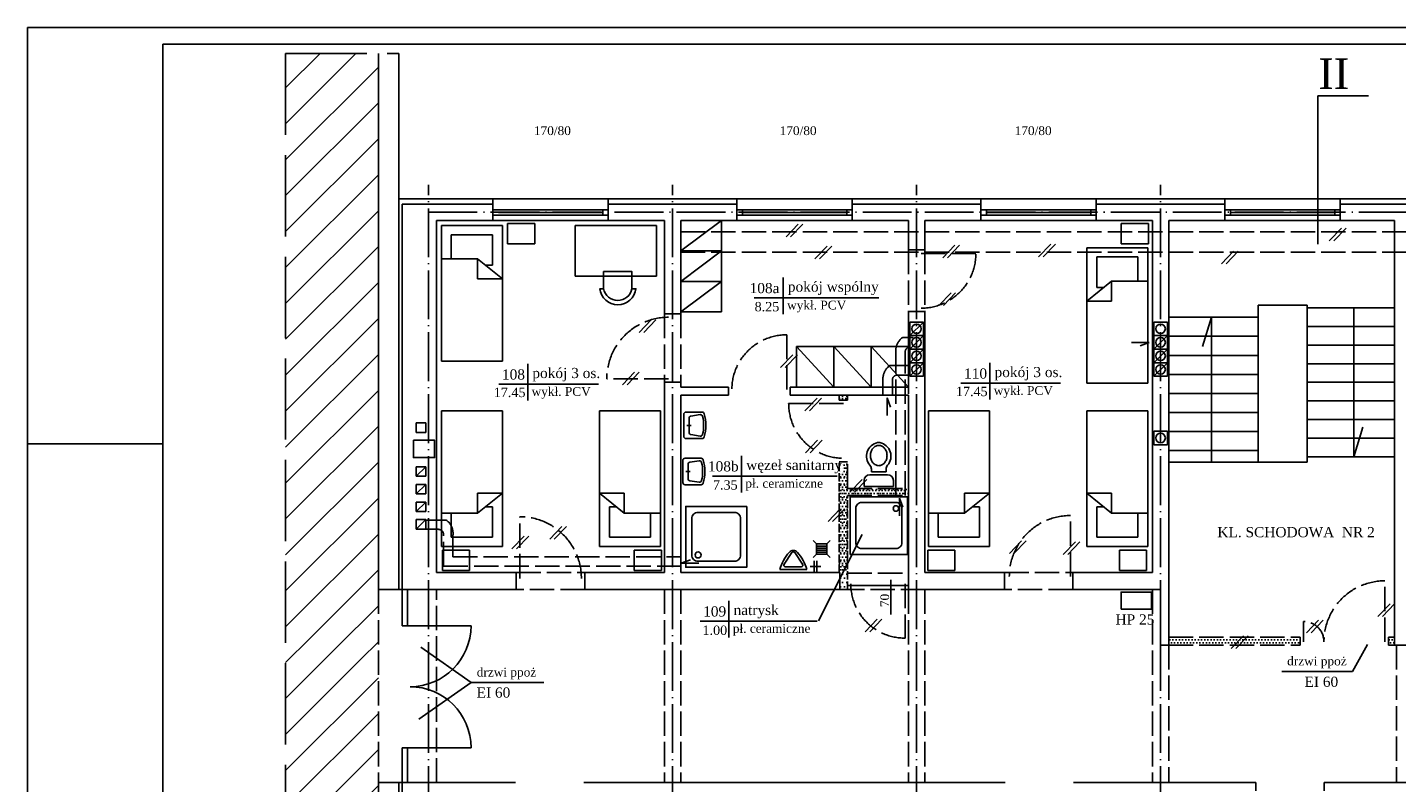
# Model space of a CAD drawing. Extents: x -4334 to 79223, y -1882 to 29514.
# Tile 26 of 60: x 37864 to 39884, y 17582 to 18697. Entities that reach past the tile are written whole.
import ezdxf

# ---------------------------------------------------------------- set-up
doc = ezdxf.new("R2010")
doc.units = 0
doc.header["$MEASUREMENT"] = 0
doc.linetypes.add('ACAD_ISO02W100', pattern=[15, 12, -3])
doc.linetypes.add('ACAD_ISO04W100', pattern=[30.5, 24, -3, 0.5, -3])
doc.layers.get('0').update_dxf_attribs({"color": 251, "linetype": 'CONTINUOUS'})
for name, color, linetype in [('CIENKIE', 251, 'CONTINUOUS'), ('NAPIS', 251, 'CONTINUOUS'), ('OSIE', 251, 'ACAD_ISO04W100'), ('PRZERYW', 251, 'ACAD_ISO02W100'), ('SCIANY', 251, 'CONTINUOUS'), ('urzadzenia', 251, 'CONTINUOUS'), ('URZĄDZENIA', 251, 'CONTINUOUS')]:
    doc.layers.add(name, color=color, linetype=linetype)
doc.styles.add('NEWROMAN', font='TIMES.TTF')
pattern_1 = [(45, (21925.82, 19896.05), (-26.516504, 26.516504), [])]
pattern_2 = [(0, (12347.367, 12552.5124), (2.34375, 4.6875), [0, -4.6875])]

# ---------------------------------------------------------------- blocks, each defined once
blk = doc.blocks.new('R051')
blk.add_lwpolyline([(0, 0), (1, 0), (1, 1), (0, 1)], close=True)
blk.add_lwpolyline([(0.2, 0.1), (0.8, 0.1, 0.414214), (0.9, 0.2), (0.9, 0.8, 0.414214), (0.8, 0.9), (0.2, 0.9, 0.414214), (0.1, 0.8), (0.1, 0.2, 0.414214)], format="xyb", close=True)
blk.add_circle((0.797, 0.797), 0.0487)
blk = doc.blocks.new('R057')
for p, q in [((-0.5, 0), (0.5, 0)), ((-0.05, -0.626), (-0.342, -0.194)), ((-0.292, -0.1), (0.292, -0.1)), ((0.05, -0.626), (0.342, -0.194))]:
    blk.add_line(p, q)
for centre, radius, start, end in [((1.204, 0.531), 1.785, 197.3116, 220.5575), ((-0.292, -0.16), 0.06, 90, 214.0215), ((-1.204, 0.531), 1.785, 319.4425, 342.6884), ((0.292, -0.16), 0.06, 325.9785, 90), ((0, -0.5), 0.2, 220.5575, 319.4425), ((0, -0.593), 0.06, 214.0215, 325.9785)]:
    blk.add_arc(centre, radius, start, end)
blk = doc.blocks.new('R053')
for p, q in [((0, 0.608), (0, 0)), ((0.917, 0.692), (0.083, 0.692)), ((0.5, 0.575), (0.5, 0.408)), ((1, 0), (1, 0.608)), ((0.095, 0.075), (0.149, 0.421)), ((0.769, 0.492), (0.231, 0.492)), ((0.905, 0.075), (0.851, 0.421))]:
    blk.add_line(p, q)
for centre, radius, start, end in [((0.083, 0.608), 0.0833, 90, 180), ((0.917, 0.608), 0.0833, 0, 90), ((0.083, 0), 0.0833, 180, 254.047), ((0.177, 0.062), 0.0833, 171.1953, 256.9798), ((0.231, 0.408), 0.0833, 90, 171.1953), ((0.769, 0.408), 0.0833, 8.8047, 90), ((0.823, 0.062), 0.0833, 283.0202, 8.8047), ((0.5, 1.458), 1.599, 254.047, 285.953), ((0.5, 1.458), 1.516, 256.9798, 283.0202), ((0.917, 0), 0.0833, 285.953, 0)]:
    blk.add_arc(centre, radius, start, end)
blk = doc.blocks.new('R056')
for p, q in [((-0.332, 0.998), (0.335, 0.998)), ((-0.332, 0.865), (-0.332, 0.998)), ((0.335, 0.998), (0.335, 0.865)), ((0.201, 0.732), (-0.199, 0.732)), ((-0.165, 0.67), (0.001, 0.67)), ((-0.165, 0.67), (-0.165, 0.607)), ((0.168, 0.67), (0.001, 0.67)), ((0.168, 0.67), (0.168, 0.607))]:
    blk.add_line(p, q)
blk.add_lwpolyline([(0.001, 0.067, 0.117514), (0.071, 0.083, 0.104443), (0.135, 0.134, 0.090071), (0.175, 0.207, 0.08201), (0.19, 0.297, 0.08201), (0.175, 0.387, 0.090071), (0.135, 0.459, 0.104443), (0.071, 0.51, 0.117514), (0.001, 0.527, 0.117514), (-0.069, 0.51, 0.104443), (-0.132, 0.459, 0.090071), (-0.172, 0.387, 0.08201), (-0.187, 0.297, 0.08201), (-0.172, 0.207, 0.090071), (-0.132, 0.134, 0.104443), (-0.069, 0.083, 0.117514)], format="xyb", close=True)
for centre, radius, start, end in [((-0.199, 0.865), 0.133, 180, 270), ((0.201, 0.865), 0.133, 270, 0), ((0.038, 0.311), 0.315, 138.639, 258.4219), ((-0.299, 0.607), 0.133, 318.639, 0), ((-0.035, 0.311), 0.315, 281.5781, 41.361), ((0.301, 0.607), 0.133, 180, 221.361), ((0.001, 0.133), 0.133, 258.4219, 281.5781)]:
    blk.add_arc(centre, radius, start, end)

msp = doc.modelspace()

# ---------------------------------------------------------------- hatches: boundary and pattern name
at = {"layer": 'PRZERYW', "ltscale": 3}
h = msp.add_hatch(dxfattribs=at)
h.set_pattern_fill('DOTS', color=256, scale=75, style=0)
h.set_pattern_definition(pattern_2)
h.paths.add_polyline_path([(39073.35, 18055.93), (39061.35, 18055.93), (39061.35, 17892.13), (39073.35, 17892.13), (39073.35, 18006.13), (39144.68, 18006.13), (39144.68, 18016.13), (39073.35, 18016.13)])
h.paths.add_polyline_path([(39144.68, 18016.13), (39144.68, 18006.13), (39158.68, 18006.13), (39158.68, 18016.13)])
h.paths.add_polyline_path([(39073.35, 18146.93), (39073.35, 18154.13), (39061.35, 18154.13), (39061.35, 18146.93)])
at = {"layer": 'urzadzenia', "ltscale": 3}
h = msp.add_hatch(dxfattribs=at)
h.set_pattern_fill('ANSI31', color=256, scale=300, style=0)
h.set_pattern_definition(pattern_1)
h.paths.add_polyline_path([(38244.57, 17809.1), (38381.35, 17753.75), (38381.35, 18658.52), (38244.57, 18658.52)])
h = msp.add_hatch(dxfattribs=at)
h.set_pattern_fill('DOTS', color=256, scale=100, style=0)
h.set_pattern_definition([(0, (12347.367, 12552.5124), (3.125, 6.25), [0, -6.25])])
h.paths.add_polyline_path([(39073.35, 18154.13), (39061.35, 18154.13), (39061.35, 18146.93), (39073.35, 18146.93)])
h.paths.add_polyline_path([(39073.35, 18055.93), (39061.35, 18055.93), (39061.35, 17892.13), (39062.35, 17892.13), (39062.35, 17867.13), (39072.61, 17867.13), (39073.35, 17867.87), (39073.35, 18006.13), (39144.68, 18006.13), (39144.68, 18016.13), (39073.35, 18016.13)])
h.paths.add_polyline_path([(39158.68, 18016.13), (39144.68, 18016.13), (39144.68, 18006.13), (39158.68, 18006.13)])
h.paths.add_polyline_path([(39163.35, 18016.13), (39158.68, 18016.13), (39158.68, 18006.13), (39163.35, 18006.13)])
h = msp.add_hatch(dxfattribs=at)
h.set_pattern_fill('ANSI31', color=256, scale=300, style=0)
h.set_pattern_definition(pattern_1)
h.paths.add_polyline_path([(38381.35, 17753.75), (38244.57, 17809.1), (38244.57, 17266.89), (38381.35, 17211.54)])
h = msp.add_hatch(dxfattribs=at)
h.set_pattern_fill('DOTS', color=256, scale=75, style=0)
h.set_pattern_definition(pattern_2)
h.paths.add_polyline_path([(39880.35, 17797.13), (39871.35, 17797.13), (39871.35, 17785.13), (39880.35, 17785.13)])
h.paths.add_polyline_path([(39547.35, 17785.13), (39741.35, 17785.13), (39741.35, 17797.13), (39547.35, 17797.13)])

# ---------------------------------------------------------------- linework, layer by layer
at = {"layer": 'CIENKIE', "ltscale": 3}
for p, q in [((45313.56, 18697.14), (37863.56, 18697.14)), ((37863.56, 18697.14), (37863.56, 16597.14)), ((45288.56, 18672.14), (38063.56, 18672.14)), ((38063.56, 18672.14), (38063.56, 16622.14)), ((38411.35, 17867.13), (38411.35, 18444.13)), ((38550.35, 18444.13), (38720.35, 18444.13)), ((38910.35, 18444.13), (39080.35, 18444.13)), ((39270.35, 18444.13), (39440.35, 18444.13)), ((39630.35, 18444.13), (39800.35, 18444.13)), ((38416.35, 18436.13), (38550.35, 18436.13)), ((38416.35, 17813.75), (38416.35, 18436.13)), ((38550.35, 18427.99), (38720.35, 18427.99)), ((38558.35, 18423.99), (38712.35, 18423.99)), ((38712.35, 18427.99), (38712.35, 18419.99)), ((38720.35, 18436.13), (38910.35, 18436.13)), ((38910.35, 18427.99), (39080.35, 18427.99)), ((38918.35, 18427.99), (38918.35, 18419.99)), ((38918.35, 18423.99), (39072.35, 18423.99)), ((39072.35, 18427.99), (39072.35, 18419.99)), ((39080.35, 18436.13), (39270.35, 18436.13)), ((39270.35, 18427.99), (39440.35, 18427.99)), ((39278.35, 18427.99), (39278.35, 18419.99)), ((39278.35, 18423.99), (39432.35, 18423.99)), ((39432.35, 18427.99), (39432.35, 18419.99)), ((39440.35, 18436.13), (39630.35, 18436.13)), ((39630.35, 18427.99), (39800.35, 18427.99)), ((39638.35, 18427.99), (39638.35, 18419.99)), ((39638.35, 18423.99), (39792.35, 18423.99)), ((39792.35, 18427.99), (39792.35, 18419.99)), ((39800.35, 18436.13), (39990.35, 18436.13)), ((38550.35, 18419.99), (38720.35, 18419.99)), ((38720.35, 18412.13), (38550.35, 18412.13)), ((38910.35, 18419.99), (39080.35, 18419.99)), ((39080.35, 18412.13), (38910.35, 18412.13)), ((39000.65, 18406.55), (38982.76, 18387.81)), ((39007.47, 18406.55), (38989.57, 18387.81)), ((39270.35, 18419.99), (39440.35, 18419.99)), ((39440.35, 18412.13), (39270.35, 18412.13)), ((39630.35, 18419.99), (39800.35, 18419.99)), ((39800.35, 18412.13), (39630.35, 18412.13)), ((39802.05, 18400.66), (39784.16, 18381.92)), ((39808.87, 18400.66), (39790.97, 18381.92)), ((39043.37, 18374.15), (39025.48, 18355.42)), ((39050.19, 18374.15), (39032.29, 18355.42)), ((39231.94, 18375.63), (39214.04, 18356.89)), ((39238.75, 18375.63), (39220.86, 18356.89)), ((39373.36, 18377.1), (39355.47, 18358.36)), ((39380.18, 18377.1), (39362.28, 18358.36)), ((39642.95, 18366.79), (39625.06, 18348.05)), ((39649.77, 18366.79), (39631.87, 18348.05)), ((38978.51, 18327.94), (38978.51, 18298.04)), ((38978.51, 18327.94), (38978.51, 18273.64)), ((39226.21, 18305.47), (39208.31, 18286.73)), ((39233.02, 18305.47), (39215.13, 18286.73)), ((38935.96, 18297.79), (39119.53, 18297.79)), ((39679.35, 18287.13), (39679.35, 18055.13)), ((39751.35, 18287.13), (39679.35, 18287.13)), ((39751.35, 18287.13), (39751.35, 18055.13)), ((39880.35, 18283.13), (39751.35, 18283.13)), ((39820.35, 18283.13), (39820.35, 18063.13)), ((38783.98, 18265.57), (38766.09, 18246.84)), ((38790.79, 18265.57), (38772.9, 18246.84)), ((39165.35, 18242.13), (39185.35, 18262.13)), ((39679.35, 18269.13), (39547.35, 18269.13)), ((39597.09, 18226.2), (39610.35, 18269.13)), ((39610.35, 18055.13), (39610.35, 18269.13)), ((39165.35, 18222.13), (39185.35, 18242.13)), ((39525.35, 18222.13), (39545.35, 18242.13)), ((39679.35, 18241.01), (39547.35, 18241.01)), ((39751.35, 18255.63), (39880.35, 18255.63)), ((39165.35, 18202.13), (39185.35, 18222.13)), ((39492.56, 18231.83), (39518.65, 18231.83)), ((39518.65, 18231.83), (39505.25, 18226.89)), ((39525.35, 18202.13), (39545.35, 18222.13)), ((39751.35, 18228.13), (39880.35, 18228.13)), ((38601.62, 18200.43), (38601.62, 18170.53)), ((38601.62, 18200.43), (38601.62, 18146.13)), ((38992.73, 18213.62), (38974.83, 18194.88)), ((38999.54, 18213.62), (38981.65, 18194.88)), ((39165.35, 18182.13), (39185.35, 18202.13)), ((39283.4, 18201.86), (39283.4, 18147.56)), ((39283.4, 18201.86), (39283.4, 18171.96)), ((39525.35, 18182.13), (39545.35, 18202.13)), ((39679.35, 18212.89), (39547.35, 18212.89)), ((39751.35, 18200.63), (39880.35, 18200.63)), ((38759.27, 18188.07), (38741.38, 18169.33)), ((38766.09, 18188.07), (38748.19, 18169.33)), ((39679.35, 18184.77), (39547.35, 18184.77)), ((38559.06, 18170.28), (38706.12, 18170.28)), ((39240.85, 18171.71), (39387.91, 18171.71)), ((39751.35, 18173.13), (39880.35, 18173.13)), ((39028.51, 18149.74), (39010.62, 18131.01)), ((39035.33, 18149.74), (39017.43, 18131.01)), ((39132.13, 18123.91), (39132.13, 18150)), ((39132.13, 18150), (39137.06, 18136.61)), ((39679.35, 18156.65), (39547.35, 18156.65)), ((39751.35, 18145.63), (39880.35, 18145.63)), ((39679.35, 18128.53), (39547.35, 18128.53)), ((38451.23, 18113.12), (38437.23, 18113.12)), ((38437.23, 18099.12), (38437.23, 18113.12)), ((38451.23, 18099.12), (38437.23, 18099.12)), ((38451.23, 18099.12), (38451.23, 18113.12)), ((39679.35, 18100.41), (39547.35, 18100.41)), ((39751.35, 18118.13), (39880.35, 18118.13)), ((39820.35, 18063.13), (39833.91, 18107.06)), ((38063.56, 18082.14), (37863.56, 18082.14)), ((39029.36, 18087.57), (39011.47, 18068.83)), ((39036.18, 18087.57), (39018.29, 18068.83)), ((39751.35, 18090.63), (39880.35, 18090.63)), ((38917.05, 18064.76), (38917.05, 18010.46)), ((38917.05, 18064.76), (38917.05, 18034.86)), ((39679.35, 18072.29), (39547.35, 18072.29)), ((39751.35, 18063.13), (39880.35, 18063.13)), ((38437.23, 18034.43), (38451.23, 18048.43)), ((38451.23, 18048.43), (38437.23, 18048.43)), ((38437.23, 18034.43), (38437.23, 18048.43)), ((38451.23, 18034.43), (38451.23, 18048.43)), ((39547.35, 18055.13), (39751.35, 18055.13)), ((38451.23, 18034.43), (38437.23, 18034.43)), ((38437.23, 18008.43), (38451.23, 18022.43)), ((38437.23, 18008.43), (38437.23, 18022.43)), ((38451.23, 18022.43), (38437.23, 18022.43)), ((38451.23, 18008.43), (38451.23, 18022.43)), ((38874.49, 18034.62), (39058.07, 18034.62)), ((39094.97, 18029.66), (39077.08, 18010.92)), ((39101.79, 18029.66), (39083.89, 18010.92)), ((38451.23, 18008.43), (38437.23, 18008.43)), ((39150.19, 18002.01), (39155.13, 17988.61)), ((39150.19, 17975.92), (39150.19, 18002.01)), ((38437.23, 17982.43), (38451.23, 17996.43)), ((38451.23, 17996.43), (38437.23, 17996.43)), ((38437.23, 17982.43), (38437.23, 17996.43)), ((38451.23, 17982.43), (38437.23, 17982.43)), ((38451.23, 17982.43), (38451.23, 17996.43)), ((39062.59, 17986.22), (39044.7, 17967.48)), ((39069.41, 17986.22), (39051.52, 17967.48)), ((38437.23, 17956.43), (38451.23, 17970.43)), ((38437.23, 17956.43), (38437.23, 17970.43)), ((38451.23, 17970.43), (38437.23, 17970.43)), ((38451.23, 17956.43), (38451.23, 17970.43)), ((38651.99, 17960.36), (38634.1, 17941.62)), ((38658.81, 17960.36), (38640.91, 17941.62)), ((38451.23, 17956.43), (38437.23, 17956.43)), ((38596.36, 17945.79), (38578.47, 17927.06)), ((38603.18, 17945.79), (38585.29, 17927.06)), ((39030.66, 17821.1), (39095.11, 17948.52)), ((39330.11, 17939.17), (39312.21, 17920.44)), ((39336.92, 17939.17), (39319.03, 17920.44)), ((39409.57, 17937.85), (39391.68, 17919.11)), ((39416.39, 17937.85), (39398.5, 17919.11)), ((38828.2, 17906.26), (38841.59, 17911.2)), ((38854.29, 17906.26), (38828.2, 17906.26)), ((39137.37, 17830.21), (39137.37, 17881.72)), ((38424.35, 17813.75), (38424.35, 17867.13)), ((39073.35, 17873.13), (39163.35, 17873.13)), ((38898.47, 17850.58), (38898.47, 17820.68)), ((38898.47, 17850.58), (38898.47, 17796.28)), ((39873.81, 17846.15), (39855.92, 17827.41)), ((39880.63, 17846.15), (39862.74, 17827.41)), ((38855.91, 17820.43), (39028.74, 17820.43)), ((39117.3, 17823.45), (39099.41, 17804.72)), ((39124.12, 17823.45), (39106.23, 17804.72)), ((39768.45, 17821.88), (39750.55, 17803.15)), ((39775.26, 17821.88), (39757.37, 17803.15)), ((38518.04, 17813.75), (38416.35, 17813.75)), ((39657.54, 17798.66), (39639.64, 17779.92)), ((39664.35, 17798.66), (39646.46, 17779.92)), ((38518.19, 17730.05), (38443.87, 17782.15)), ((39818.65, 17746.26), (39840.78, 17786.15)), ((39714.28, 17746.26), (39818.65, 17746.26)), ((38518.19, 17730.05), (38441, 17675.96)), ((38518.19, 17730.05), (38625.31, 17730.05)), ((38518.04, 17633.75), (38416.35, 17633.75)), ((38416.35, 16921.13), (38416.35, 17633.75)), ((38424.35, 17582.13), (38424.35, 17633.75)), ((38411.35, 16913.13), (38411.35, 17582.13))]:
    msp.add_line(p, q, dxfattribs=at)
at = {"layer": 'CIENKIE'}
for points in [[(38433.17, 18087.54), (38464.4, 18087.54), (38464.4, 18062), (38433.17, 18062)], [(39476.97, 17838.06), (39476.97, 17863.36), (39522.04, 17863.36), (39522.04, 17838.06)]]:
    msp.add_lwpolyline(points, close=True, dxfattribs=at)
for centre in [(39175.35, 18252.13), (39535.35, 18252.13), (39175.35, 18232.13), (39535.35, 18232.13), (39175.35, 18212.13), (39535.35, 18212.13), (39175.35, 18192.13), (39535.35, 18192.13), (39535.35, 18090.94)]:
    msp.add_circle(centre, 7, dxfattribs=at)
at = {"layer": 'CIENKIE', "ltscale": 3}
for centre, start, end in [((38428.04, 17813.75), 270, 360), ((38428.04, 17633.75), 0, 90)]:
    msp.add_arc(centre, 90, start, end, dxfattribs=at)
at = {"layer": 'OSIE', "ltscale": 3}
for p, q in [((38455.35, 16710.93), (38455.35, 18464.66)), ((38815.35, 16710.93), (38815.35, 18464.66)), ((39175.35, 16710.93), (39175.35, 18464.66)), ((39535.35, 16710.93), (39535.35, 18464.66)), ((38455.35, 18424.13), (44364.57, 18424.13))]:
    msp.add_line(p, q, dxfattribs=at)
at = {"layer": 'PRZERYW', "ltscale": 10}
for q in [(38411.35, 18658.52), (38244.57, 16680.88)]:
    msp.add_line((38244.57, 18658.52), q, dxfattribs=at)
at = {"layer": 'PRZERYW', "ltscale": 3}
for p, q in [((38827.35, 18395.22), (44203.35, 18395.22)), ((38827.35, 18365.22), (40910.33, 18365.22)), ((39163.35, 18368.54), (39163.35, 18277.54)), ((39181.94, 18363.54), (39262.94, 18363.54)), ((39187.35, 18368.54), (39187.35, 18277.54)), ((38803.35, 18274.13), (38803.35, 18173.13)), ((38827.35, 18274.13), (38827.35, 18173.13)), ((38983.84, 18162.29), (38983.84, 18243.29)), ((39170.35, 18239.36), (39154.6, 18239.36)), ((39144.68, 18006.13), (39144.68, 18217.01)), ((39158.68, 18006.13), (39158.68, 18217.01)), ((39165.35, 18197.83), (39135.68, 18197.83)), ((39162.74, 18183.83), (39146.98, 18183.83)), ((38809.35, 18178.13), (38718.35, 18178.13)), ((39125.77, 18154.13), (39125.77, 18175.48)), ((39139.77, 18154.13), (39139.77, 18175.48)), ((39067.65, 18141.93), (38986.65, 18141.93)), ((39061.35, 18146.93), (39061.35, 18154.13)), ((39061.35, 18146.93), (39073.35, 18146.93)), ((39073.35, 18146.93), (39073.35, 18154.13)), ((39061.35, 18055.93), (39073.35, 18055.93)), ((39073.35, 18016.13), (39073.35, 18055.93)), ((39073.35, 18016.13), (39163.35, 18016.13)), ((39073.35, 18006.13), (39163.35, 18006.13)), ((38451.23, 17969.82), (38481.54, 17969.82)), ((38589.85, 17883.73), (38589.85, 17974.73)), ((39402.19, 17886.48), (39402.19, 17976.48)), ((38451.23, 17956.46), (38470.24, 17956.46)), ((38477.45, 17901.46), (38477.45, 17947.47)), ((38491.45, 17915.46), (38491.45, 17947.47)), ((38477.45, 17901.46), (38827.35, 17901.46)), ((38491.45, 17915.46), (38827.35, 17915.46)), ((38584.85, 17892.13), (38685.85, 17892.13)), ((39073.35, 17891.13), (39163.35, 17891.13)), ((39304.85, 17892.13), (39405.85, 17892.13)), ((39866.35, 17790.09), (39866.35, 17880.09)), ((38381.35, 17867.13), (38381.35, 17582.13)), ((38467.35, 17582.13), (38467.35, 17867.13)), ((38685.85, 17867.13), (38584.85, 17867.13)), ((38803.35, 17867.13), (38803.35, 17582.13)), ((38827.35, 17867.13), (38827.35, 17582.13)), ((39062.35, 17867.13), (39163.35, 17867.13)), ((39158.35, 17875.47), (39158.35, 17795.47)), ((39163.35, 17867.13), (39163.35, 17582.13)), ((39187.35, 17867.13), (39187.35, 17582.13)), ((39405.85, 17867.13), (39304.85, 17867.13)), ((39523.35, 17867.13), (39523.35, 17582.13)), ((39746.35, 17790.09), (39746.35, 17820.09)), ((39547.35, 17797.13), (39741.35, 17797.13)), ((39741.35, 17785.13), (39741.35, 17797.13)), ((39871.35, 17797.13), (39880.35, 17797.13)), ((39871.35, 17785.13), (39871.35, 17797.13)), ((39547.35, 17785.13), (39547.35, 17582.13)), ((39547.35, 17785.13), (39741.35, 17785.13)), ((39871.35, 17785.13), (39880.35, 17785.13)), ((39883.35, 17785.13), (39883.35, 17582.13))]:
    msp.add_line(p, q, dxfattribs=at)
at = {"layer": 'PRZERYW'}
for p, q in [((39061.35, 17892.13), (39061.35, 18055.93)), ((39073.35, 17867.13), (39073.35, 18006.13))]:
    msp.add_line(p, q, dxfattribs=at)
at = {"layer": 'PRZERYW', "ltscale": 3}
for centre, radius, start, end in [((39181.94, 18363.54), 81, 270, 0), ((38809.35, 18178.13), 91, 90, 180), ((38983.84, 18162.29), 81, 90, 180), ((39169.69, 18219.29), 25.11, 126.94729, 185.20414), ((39165.76, 18218.19), 7.17, 88.87116, 189.46693), ((39150.78, 18177.76), 25.11, 126.94729, 185.20414), ((39146.84, 18176.66), 7.17, 88.87116, 189.46693), ((39067.65, 18141.93), 81, 180, 267.93206), ((38466.44, 17949.74), 25.11, 354.79586, 53.05271), ((38589.85, 17883.73), 91, 0, 90), ((39402.19, 17886.48), 90, 90, 180), ((38470.38, 17948.65), 7.17, 350.53307, 91.12884), ((39866.35, 17790.09), 90, 90, 180), ((39158.35, 17875.47), 80, 180, 270), ((39746.35, 17790.09), 30, 0, 90)]:
    msp.add_arc(centre, radius, start, end, dxfattribs=at)
at = {"layer": 'SCIANY', "ltscale": 3}
for p, q in [((38381.35, 17867.13), (38381.35, 18658.52)), ((38411.35, 18444.13), (38411.35, 18658.52)), ((39841.9, 18595.97), (39767.54, 18595.97)), ((39767.54, 18376.93), (39767.54, 18595.97)), ((38411.35, 18444.13), (38550.35, 18444.13)), ((38550.35, 18412.13), (38550.35, 18444.13)), ((38720.35, 18412.13), (38720.35, 18444.13)), ((38720.35, 18444.13), (38910.35, 18444.13)), ((38910.35, 18444.13), (38910.35, 18412.13)), ((39080.35, 18444.13), (39080.35, 18412.13)), ((39080.35, 18444.13), (39270.35, 18444.13)), ((39270.35, 18412.13), (39270.35, 18444.13)), ((39440.35, 18412.13), (39440.35, 18444.13)), ((39440.35, 18444.13), (39630.35, 18444.13)), ((39630.35, 18444.13), (39630.35, 18412.13)), ((39800.35, 18444.13), (39800.35, 18412.13)), ((39800.35, 18444.13), (39990.35, 18444.13)), ((38467.35, 17892.13), (38467.35, 18412.13)), ((38467.35, 18412.13), (38550.35, 18412.13)), ((38720.35, 18412.13), (38803.35, 18412.13)), ((38827.35, 18412.13), (38910.35, 18412.13)), ((39080.35, 18412.13), (39163.35, 18412.13)), ((39187.35, 18412.13), (39270.35, 18412.13)), ((39440.35, 18412.13), (39523.35, 18412.13)), ((39547.35, 18412.13), (39630.35, 18412.13)), ((39800.35, 18412.13), (39880.35, 18412.13)), ((39163.35, 18368.54), (39187.35, 18368.54)), ((38803.35, 18274.13), (38827.35, 18274.13)), ((39163.35, 18277.54), (39187.35, 18277.54)), ((38803.35, 18173.13), (38827.35, 18173.13)), ((38827.35, 18166.13), (38897.84, 18166.13)), ((38988.84, 18166.13), (39163.35, 18166.13)), ((38827.35, 18154.13), (38897.84, 18154.13)), ((38988.84, 18154.13), (39163.35, 18154.13)), ((38467.35, 17892.13), (38584.85, 17892.13)), ((38584.85, 17892.13), (38584.85, 17867.13)), ((38685.85, 17892.13), (38685.85, 17867.13)), ((38685.85, 17892.13), (38803.35, 17892.13)), ((38827.35, 17892.13), (39062.35, 17892.13)), ((39187.35, 17892.13), (39304.85, 17892.13)), ((39304.85, 17892.13), (39304.85, 17867.13)), ((39405.85, 17892.13), (39405.85, 17867.13)), ((39405.85, 17892.13), (39523.35, 17892.13)), ((38381.35, 17867.13), (38584.85, 17867.13)), ((38685.85, 17867.13), (39062.35, 17867.13)), ((39163.35, 17867.13), (39304.85, 17867.13)), ((39405.85, 17867.13), (39535.35, 17867.13)), ((39535.35, 17785.13), (39547.35, 17785.13)), ((39880.35, 17785.13), (40023.68, 17785.13)), ((38381.35, 16680.88), (38381.35, 17582.13)), ((38381.35, 17582.13), (38583.68, 17582.13)), ((38684.68, 17582.13), (39306.01, 17582.13)), ((39407.01, 17582.13), (39675.7, 17582.13)), ((39675.7, 17570.13), (39675.7, 17582.13)), ((39776.7, 17570.13), (39776.7, 17582.13)), ((39776.7, 17582.13), (40023.68, 17582.13))]:
    msp.add_line(p, q, dxfattribs=at)
at = {"layer": 'SCIANY'}
for p, q in [((38803.35, 18274.13), (38803.35, 18412.13)), ((38827.35, 18274.13), (38827.35, 18412.13)), ((39163.35, 18368.54), (39163.35, 18412.13)), ((39187.35, 18368.54), (39187.35, 18412.13)), ((39523.35, 17892.13), (39523.35, 18412.13)), ((39547.35, 17785.13), (39547.35, 18412.13)), ((39880.35, 17785.13), (39880.35, 18412.13)), ((39163.35, 18156.13), (39163.35, 18277.54)), ((39187.35, 17892.13), (39187.35, 18277.54)), ((38803.35, 17892.13), (38803.35, 18173.13)), ((38827.35, 18166.13), (38827.35, 18173.13)), ((38897.84, 18154.13), (38897.84, 18166.13)), ((38988.84, 18154.13), (38988.84, 18166.13)), ((38827.35, 17892.13), (38827.35, 18154.13)), ((39163.35, 18006.13), (39163.35, 18154.13)), ((39163.35, 17867.13), (39163.35, 18006.13)), ((39062.35, 17867.13), (39062.35, 17892.13)), ((39535.35, 17785.13), (39535.35, 17867.13))]:
    msp.add_line(p, q, dxfattribs=at)
at = {"layer": 'urzadzenia', "ltscale": 3}
for p, q in [((38564.26, 18404.53), (38474.26, 18404.53)), ((38571.95, 18407.66), (38611.95, 18407.66)), ((38571.95, 18377.66), (38571.95, 18407.66)), ((38611.95, 18377.66), (38611.95, 18407.66)), ((38671.89, 18404.68), (38671.89, 18329.68)), ((38791.89, 18404.68), (38671.89, 18404.68)), ((38791.89, 18404.68), (38791.89, 18329.68)), ((38827.35, 18367.13), (38887.35, 18412.13)), ((39517.27, 18407.66), (39477.27, 18407.66)), ((39477.27, 18377.66), (39477.27, 18407.66)), ((39517.27, 18377.66), (39517.27, 18407.66)), ((38549.6, 18391.01), (38488.91, 18391.01)), ((38571.95, 18377.66), (38611.95, 18377.66)), ((38827.35, 18322.13), (38887.35, 18367.13)), ((39426.44, 18371.71), (39516.44, 18371.71)), ((39517.27, 18377.66), (39477.27, 18377.66)), ((38527.68, 18355.3), (38474.26, 18355.3)), ((38564.26, 18325.86), (38527.68, 18355.3)), ((38527.68, 18355.3), (38527.68, 18325.86)), ((38549.6, 18345.96), (38539.28, 18345.96)), ((39441.09, 18358.19), (39501.79, 18358.19)), ((38564.26, 18325.86), (38527.68, 18325.86)), ((38791.89, 18329.68), (38671.89, 18329.68)), ((38827.35, 18277.13), (38887.35, 18322.13)), ((39426.44, 18293.04), (39463.01, 18322.48)), ((39463.01, 18322.48), (39463.01, 18293.04)), ((39463.01, 18322.48), (39516.44, 18322.48)), ((39441.09, 18313.14), (39451.41, 18313.14)), ((39426.44, 18293.04), (39463.01, 18293.04)), ((39165.35, 18262.13), (39165.35, 18182.13)), ((39185.35, 18262.13), (39185.35, 18182.13)), ((39525.35, 18262.13), (39525.35, 18182.13)), ((39545.35, 18262.13), (39545.35, 18182.13)), ((39053.35, 18166.13), (38998.35, 18226.13)), ((38998.35, 18166.13), (38998.35, 18226.13)), ((39108.35, 18166.13), (39053.35, 18226.13)), ((39053.35, 18166.13), (39053.35, 18226.13)), ((39163.35, 18166.13), (39108.35, 18226.13)), ((39108.35, 18166.13), (39108.35, 18226.13)), ((38564.26, 18204.53), (38474.26, 18204.53)), ((39426.44, 18171.71), (39516.44, 18171.71)), ((38564.26, 18130.82), (38474.26, 18130.82)), ((38707.49, 18130.82), (38797.49, 18130.82)), ((39282.75, 18130.82), (39192.75, 18130.82)), ((39426.44, 18130.82), (39516.44, 18130.82)), ((39525.35, 18100.94), (39525.35, 18080.94)), ((39545.35, 18100.94), (39545.35, 18080.94)), ((38564.26, 18009.49), (38527.68, 18009.49)), ((38527.68, 17980.05), (38527.68, 18009.49)), ((38564.26, 18009.49), (38527.68, 17980.05)), ((38707.49, 18009.49), (38744.06, 17980.05)), ((38707.49, 18009.49), (38744.06, 18009.49)), ((38744.06, 17980.05), (38744.06, 18009.49)), ((39246.18, 17980.05), (39246.18, 18009.49)), ((39282.75, 18009.49), (39246.18, 18009.49)), ((39282.75, 18009.49), (39246.18, 17980.05)), ((39426.44, 18009.49), (39463.01, 17980.05)), ((39426.44, 18009.49), (39463.01, 18009.49)), ((39463.01, 17980.05), (39463.01, 18009.49)), ((38527.68, 17980.05), (38474.26, 17980.05)), ((38549.6, 17989.39), (38539.28, 17989.39)), ((38722.14, 17989.39), (38732.46, 17989.39)), ((38744.06, 17980.05), (38797.49, 17980.05)), ((39246.18, 17980.05), (39192.75, 17980.05)), ((39268.1, 17989.39), (39257.78, 17989.39)), ((39441.09, 17989.39), (39451.41, 17989.39)), ((39463.01, 17980.05), (39516.44, 17980.05)), ((38549.6, 17944.34), (38488.91, 17944.34)), ((38722.14, 17944.34), (38782.84, 17944.34)), ((39027.74, 17934.44), (39022.74, 17939.44)), ((39042.74, 17934.44), (39047.74, 17939.44)), ((39268.1, 17944.34), (39207.41, 17944.34)), ((39441.09, 17944.34), (39501.79, 17944.34)), ((38564.26, 17930.82), (38474.26, 17930.82)), ((38475.92, 17925.25), (38475.92, 17895.25)), ((38475.92, 17925.25), (38515.92, 17925.25)), ((38515.92, 17925.25), (38515.92, 17895.25)), ((38707.49, 17930.82), (38797.49, 17930.82)), ((38798.97, 17925.25), (38758.97, 17925.25)), ((38758.97, 17925.25), (38758.97, 17895.25)), ((38798.97, 17925.25), (38798.97, 17895.25)), ((39027.74, 17919.44), (39022.74, 17914.44)), ((39027.74, 17934.44), (39042.74, 17934.44)), ((39027.74, 17934.44), (39027.74, 17919.44)), ((39027.74, 17931.44), (39042.74, 17931.44)), ((39027.74, 17928.44), (39042.74, 17928.44)), ((39027.74, 17925.44), (39042.74, 17925.44)), ((39027.74, 17922.44), (39042.74, 17922.44)), ((39027.74, 17919.44), (39042.74, 17919.44)), ((39042.74, 17934.44), (39042.74, 17919.44)), ((39042.74, 17919.44), (39047.74, 17914.44)), ((39191.72, 17925.25), (39231.72, 17925.25)), ((39191.72, 17925.25), (39191.72, 17895.25)), ((39282.75, 17930.82), (39192.75, 17930.82)), ((39231.72, 17925.25), (39231.72, 17895.25)), ((39426.44, 17930.82), (39516.44, 17930.82)), ((39474.78, 17925.25), (39474.78, 17895.25)), ((39514.78, 17925.25), (39474.78, 17925.25)), ((39514.78, 17925.25), (39514.78, 17895.25)), ((39018.61, 17901.35), (39034.07, 17901.35)), ((39024.3, 17892.76), (39024.3, 17909.48)), ((39028.37, 17892.76), (39028.37, 17909.48)), ((38475.92, 17895.25), (38515.92, 17895.25)), ((38798.97, 17895.25), (38758.97, 17895.25)), ((39191.72, 17895.25), (39231.72, 17895.25)), ((39514.78, 17895.25), (39474.78, 17895.25))]:
    msp.add_line(p, q, dxfattribs=at)
at = {"layer": 'urzadzenia'}
for p, q in [((38474.26, 18404.53), (38474.26, 18204.53)), ((38564.26, 18404.53), (38564.26, 18204.53)), ((38887.35, 18412.13), (38887.35, 18277.13)), ((38488.91, 18391.01), (38488.91, 18355.3)), ((38549.6, 18391.01), (38549.6, 18345.96)), ((39426.44, 18371.71), (39426.44, 18171.71)), ((39516.44, 18371.71), (39516.44, 18171.71)), ((39441.09, 18358.19), (39441.09, 18313.14)), ((39501.79, 18358.19), (39501.79, 18322.48)), ((39165.35, 18262.13), (39185.35, 18262.13)), ((39525.35, 18262.13), (39545.35, 18262.13)), ((39165.35, 18242.13), (39185.35, 18242.13)), ((39525.35, 18242.13), (39545.35, 18242.13)), ((38998.35, 18226.13), (39163.35, 18226.13)), ((39165.35, 18222.13), (39185.35, 18222.13)), ((39525.35, 18222.13), (39545.35, 18222.13)), ((39165.35, 18202.13), (39185.35, 18202.13)), ((39525.35, 18202.13), (39545.35, 18202.13)), ((39165.35, 18182.13), (39185.35, 18182.13)), ((39525.35, 18182.13), (39545.35, 18182.13)), ((38474.26, 17930.82), (38474.26, 18130.82)), ((38564.26, 17930.82), (38564.26, 18130.82)), ((38707.49, 17930.82), (38707.49, 18130.82)), ((38797.49, 17930.82), (38797.49, 18130.82)), ((39192.75, 17930.82), (39192.75, 18130.82)), ((39282.75, 17930.82), (39282.75, 18130.82)), ((39426.44, 17930.82), (39426.44, 18130.82)), ((39516.44, 17930.82), (39516.44, 18130.82)), ((39525.35, 18100.94), (39545.35, 18100.94)), ((39525.35, 18080.94), (39545.35, 18080.94)), ((38488.91, 17944.34), (38488.91, 17980.05)), ((38549.6, 17944.34), (38549.6, 17989.39)), ((38722.14, 17944.34), (38722.14, 17989.39)), ((38782.84, 17944.34), (38782.84, 17980.05)), ((39207.41, 17944.34), (39207.41, 17980.05)), ((39268.1, 17944.34), (39268.1, 17989.39)), ((39441.09, 17944.34), (39441.09, 17989.39)), ((39501.79, 17944.34), (39501.79, 17980.05))]:
    msp.add_line(p, q, dxfattribs=at)
at = {"layer": 'URZĄDZENIA', "ltscale": 3}
for p, q in [((38827.35, 18367.13), (38887.35, 18367.13)), ((38827.35, 18322.13), (38887.35, 18322.13)), ((38827.35, 18277.13), (38887.35, 18277.13))]:
    msp.add_line(p, q, dxfattribs=at)
at = {"layer": 'URZĄDZENIA'}
msp.add_lwpolyline([(38713.52, 18311.37), (38708.12, 18311.37, 0.8950139), (38761.19, 18311.37), (38755.48, 18311.37, -0.8255392), (38713.59, 18311.41), (38713.59, 18336.65), (38755.48, 18336.65), (38755.48, 18311.37)], format="xyb", dxfattribs=at)

# ---------------------------------------------------------------- block references
at = {"layer": 'urzadzenia', "ltscale": 3}
for name, p, xscale, yscale, zscale, rotation in [('R051', (39077.16, 17919.12), -85, 85, 85, 270), ('R051', (38924.74, 17990.01), -90, 90, 90, 90.00000000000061), ('R057', (38993.51, 17896.87), 40, 40, 40, 180)]:
    msp.add_blockref(name, p, dxfattribs=dict(at, xscale=xscale, yscale=yscale, zscale=zscale, rotation=rotation))
at = {"layer": 'URZĄDZENIA', "ltscale": 3}
for name, p, xscale, yscale, zscale, rotation in [('R053', (38858.89, 18090.1), 39, 39, 39, 89.99999999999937), ('R056', (39119.63, 18084.32), 65, 65, 65, 180.0000000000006), ('R053', (38857.48, 18021.97), 39, 39, 39, 89.99999999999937)]:
    msp.add_blockref(name, p, dxfattribs=dict(at, xscale=xscale, yscale=yscale, zscale=zscale, rotation=rotation))

# ---------------------------------------------------------------- texts
at = {"layer": 'NAPIS', "ltscale": 3, "style": 'NEWROMAN'}
for s, height, p in [('II', 45, (39768.21, 18606.26)), ('170/80', 13, (38610.83, 18538.13)), ('170/80', 13, (38973.34, 18538.13)), ('170/80', 13, (39320.04, 18538.13)), ('pokój wspólny', 15, (38985.45, 18306.9)), ('108a', 15, (38928.97, 18304.74)), ('8.25', 13.8, (38936.42, 18277.93)), ('wykł. PCV', 13, (38984.32, 18280.63)), ('108', 15, (38563.65, 18177.23)), ('pokój 3 os.', 15, (38608.55, 18179.39)), ('110', 15, (39245.44, 18178.66)), ('pokój 3 os.', 15, (39290.34, 18180.82)), ('17.45', 13.8, (38551.51, 18151.31)), ('wykł. PCV', 13, (38607.43, 18153.12)), ('17.45', 13.8, (39233.3, 18152.74)), ('wykł. PCV', 13, (39289.21, 18154.56)), ('węzeł sanitarny', 15, (38923.98, 18043.73)), ('108b', 15, (38867.5, 18041.56)), ('7.35', 13.8, (38874.95, 18014.75)), ('pł. ceramiczne', 13, (38922.86, 18017.46)), ('KL. SCHODOWA  NR 2', 15, (39619.11, 17944.42)), ('109', 15, (38860.5, 17827.38)), ('natrysk', 15, (38905.4, 17829.54)), ('pł. ceramiczne', 13, (38904.28, 17803.27)), ('HP 25', 15, (39468.89, 17815.56)), ('1.00', 13.8, (38859.5, 17800.22)), ('drzwi ppoż', 13, (39722.06, 17755.2)), ('drzwi ppoż', 13, (38526.5, 17738.75)), ('EI 60', 15, (39747.65, 17723.55)), ('EI 60', 15, (38526.29, 17707.64))]:
    msp.add_text(s, height=height, dxfattribs=at).set_placement(p)
msp.add_text('70', height=13, rotation=90, dxfattribs=at).set_placement((39134.82, 17841.26))

doc.saveas('drawing.dxf')
